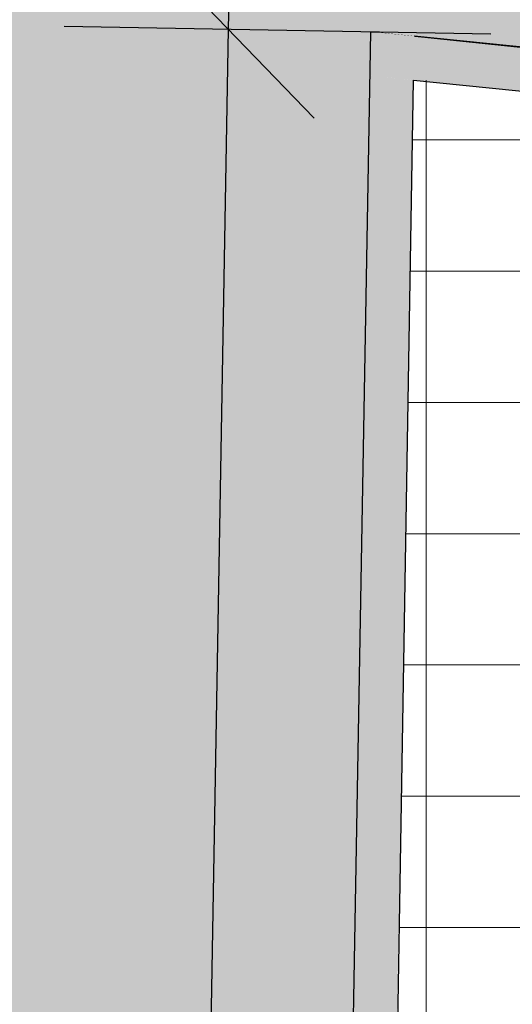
# Model space of a CAD drawing. Header units: millimetres. Extents: x -40276 to 214973, y -147941 to 35228.
# Tile 61 of 256: x -21114 to -20552, y 9352 to 10477. Entities that reach past the tile are written whole.
import ezdxf

# ---------------------------------------------------------------- set-up
doc = ezdxf.new("R2010")
doc.units = ezdxf.units.MM
doc.header["$MEASUREMENT"] = 0
doc.linetypes.add('Wipeout_Contour', pattern=[1000, 0, -1000])
for name, color, linetype in [('1._POHLED ZÁPADNÍ_2_0_plochy', 7, 'Continuous'), ('1._POHLED ZÁPADNÍ_2_Nové_0_plochy', 7, 'Continuous'), ('1._POHLED ZÁPADNÍ_2_Nové_3D prvky model', 7, 'Continuous'), ('1._POHLED ZÁPADNÍ_2_Nové_Konstrukce - nosné', 7, 'Continuous'), ('1._POHLED ZÁPADNÍ_2_Nové_Kóty - SP', 7, 'Continuous'), ('1._POHLED ZÁPADNÍ_2_Nové_Výplně - Povrchové', 7, 'Continuous')]:
    doc.layers.add(name, color=color, linetype=linetype)

msp = doc.modelspace()

# ---------------------------------------------------------------- hatches: boundary and pattern name
at = {"layer": '1._POHLED ZÁPADNÍ_2_0_plochy', "linetype": 'Continuous', "lineweight": 0, "true_color": 0x3c3525}
msp.add_hatch(color=39, dxfattribs=at).paths.add_polyline_path([(-25869.2, 653), (-25868.1, 309.9), (-22137.4, 321.9), (-22138.5, 646.9), (-20886, 651), (-20713.5, 10463.4), (-18181.9, 10198.5), (-18222.5, 9798.3), (-17178.6, 9692.5), (-17162.7, 9848.9), (-12837.1, 9407.9), (-12818, 11448.1), (-11148.1, 11448.2), (-11147.9, 12036.3), (-10988.1, 12036.3), (-10988.1, 13086.3), (-11147.5, 13086.3), (-11147.1, 13937.2), (-10988.1, 13937.2), (-10988.1, 14849.2), (-11146.8, 14849.2), (-11146.6, 15386.8), (-10988.1, 15386.8), (-10988.1, 16436.8), (-11146.2, 16436.8), (-11145.9, 17210.2), (-20953.2, 17986.9), (-23795.8, 18203.3)])
at = {"layer": '1._POHLED ZÁPADNÍ_2_Nové_0_plochy', "linetype": 'Continuous', "lineweight": 0, "true_color": 0xfee9e9}
msp.add_hatch(color=7, dxfattribs=at).paths.add_polyline_path([(-20835, 3551.9), (-20785, 3551.9), (-20664.5, 10408.1), (-20714.4, 10413.2)])
at = {"layer": '1._POHLED ZÁPADNÍ_2_Nové_Výplně - Povrchové', "linetype": 'Continuous', "lineweight": 20, "true_color": 0xffaaaa}
h = msp.add_hatch(dxfattribs=at)
h.set_pattern_fill('Síť_15x15_0002', color=21, style=0, pattern_type=2)
h.set_pattern_definition([(0, (-20650.2, 5539.57), (0, 150), []), (90, (-20650.2, 5539.57), (-150, 0), [])])
h.paths.add_polyline_path([(-20831.3, 674.3), (-20635.9, 671), (-20472.6, 10203.7), (-18257.6, 9962.7), (-18235.9, 10161.8), (-20469.1, 10404.8), (-20664.5, 10408.2)])

# ---------------------------------------------------------------- linework, layer by layer
at = {"layer": '1._POHLED ZÁPADNÍ_2_0_plochy', "color": 7, "linetype": 'Continuous', "lineweight": 13, "flags": 128}
msp.add_lwpolyline([(-20886, 651), (-20713.5, 10463.4), (-18181.9, 10198.5), (-18222.5, 9798.3), (-17178.6, 9692.5)], dxfattribs=at)
at = {"layer": '1._POHLED ZÁPADNÍ_2_Nové_Kóty - SP', "color": 1, "linetype": 'Continuous', "lineweight": 25}
for p, q in [((-20744.2, 17977.8), (-20876.2, 10466.3)), ((-20778, 10364.5), (-20974.4, 10568)), ((-20876.2, 10466.3), (-21048.6, 655.1))]:
    msp.add_line(p, q, dxfattribs=at)

# ---------------------------------------------------------------- next in the draw order: wipeouts: each hides what was drawn before it
at = {"color": 254, "linetype": 'Wipeout_Contour', "lineweight": 0, "ltscale": 69504.07675}
msp.add_wipeout([(-20713.5, 10463.4), (-20664.5, 10408.2), (-20663.6, 10458.3)], dxfattribs=at).dxf.layer = '1._POHLED ZÁPADNÍ_2_Nové_Výplně - Povrchové'

# ---------------------------------------------------------------- next in the draw order: hatches: boundary and pattern name
at = {"layer": '1._POHLED ZÁPADNÍ_2_Nové_0_plochy', "linetype": 'Continuous', "lineweight": 0, "true_color": 0xfee9e9}
msp.add_hatch(color=7, dxfattribs=at).paths.add_polyline_path([(-18230.9, 10211.6), (-20713.5, 10463.4), (-20714.4, 10413.2), (-18235.9, 10161.8)])

# ---------------------------------------------------------------- next in the draw order: linework, layer by layer
at = {"layer": '1._POHLED ZÁPADNÍ_2_Nové_3D prvky model', "color": 1, "linetype": 'Continuous', "lineweight": 25, "flags": 128}
for points in [[(-20713.5, 10463.4), (-20886, 651)], [(-20826.3, 651.2), (-20664.5, 10408.2)]]:
    msp.add_lwpolyline(points, dxfattribs=at)
at = {"layer": '1._POHLED ZÁPADNÍ_2_Nové_Konstrukce - nosné', "color": 1, "linetype": 'Continuous', "lineweight": 25, "flags": 128}
for points in [[(-18181.1, 10206.5), (-20663.6, 10458.3)], [(-20664.5, 10408.2), (-18235.9, 10161.8)]]:
    msp.add_lwpolyline(points, dxfattribs=at)
at = {"layer": '1._POHLED ZÁPADNÍ_2_Nové_Kóty - SP', "color": 1, "linetype": 'Continuous', "lineweight": 25}
msp.add_line((-21063.7, 10469.6), (-20576.2, 10461), dxfattribs=at)

doc.saveas('drawing.dxf')
